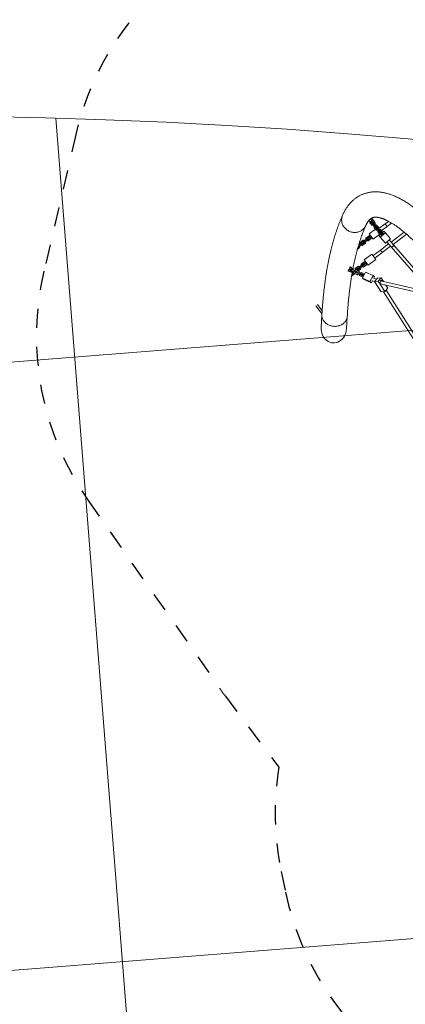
# Model space of a CAD drawing. Extents: x 5459245 to 5462690, y 5971016 to 5972523.
# Tile 172 of 198: x 5462451.56 to 5462453.58, y 5972217.77 to 5972222.92. Entities that reach past the tile are written whole.
import ezdxf

# ---------------------------------------------------------------- set-up
doc = ezdxf.new("R2010")
doc.units = 0
doc.linetypes.add('8', pattern=[0.5, 0.25, -0.25])
doc.layers.add('A_MAŁA ARCHITEKTURA', color=195, linetype='CONTINUOUS', lineweight=9)
doc.layers.add('ADT CCTV', color=102, linetype='CONTINUOUS')

# ---------------------------------------------------------------- blocks, each defined once
blk = doc.blocks.new('A$C8d9de67b')
at = {"layer": 'A_MAŁA ARCHITEKTURA', "linetype": 'Continuous'}
for p, q in [((-2498, -189.1), (-2498, -275.1)), ((-2482, -274), (-2482, -185.5)), ((-2592.1, -220.2), (-2592.1, -242.5)), ((-2592.1, -242.5), (-2592.1, -283.6)), ((-2576.1, -242.5), (-2592.1, -242.5)), ((-2576.1, -242.5), (-2576.1, -213.2)), ((-2576.1, -279), (-2576.1, -242.5)), ((-2155.5, -251.5), (-2479.2, -273.8)), ((-2659.5, -292.3), (-2658.2, -280.6)), ((-2659.5, -292.6), (-2659.1, -299.4)), ((-2659.1, -299.4), (-2657.8, -287.7)), ((-2646.5, -299.1), (-2659.1, -299.4)), ((-2658.2, -280.6), (-2643.3, -280.3)), ((-2658.2, -280.6), (-2657.8, -287.7)), ((-2657.8, -287.7), (-2642.8, -287.3)), ((-2646.2, -303.6), (-2647, -292.1)), ((-2646.2, -303.6), (-2643.4, -303.4)), ((-2643.4, -303.4), (-2644.2, -291.1)), ((-2629.2, -302.4), (-2643.4, -303.4)), ((-2643.3, -280.3), (-2642.8, -287.3)), ((-2639.6, -298.2), (-2640.1, -291.6)), ((-2629.5, -297.5), (-2639.6, -298.2)), ((-2633.7, -282.2), (-2630.6, -282)), ((-2629, -295.2), (-2632.5, -295.4)), ((-2631, -292.4), (-2631.4, -285.3)), ((-2631.3, -287.1), (-2630.3, -287)), ((-2629.5, -289.2), (-2631.2, -289.3)), ((-2622.9, -288.7), (-2629.5, -289.2)), ((-2629, -295.2), (-2629.5, -289.2)), ((-2622.4, -294.7), (-2629, -295.2)), ((-2606, -287.6), (-2622.9, -288.7)), ((-2622.4, -294.7), (-2622.9, -288.7)), ((-2605.6, -293.6), (-2622.4, -294.7)), ((-2615.5, -281.7), (-2619.1, -286.7)), ((-2615.7, -286.5), (-2619.1, -286.7)), ((-2619.1, -286.7), (-2619, -288.5)), ((-2618.6, -294.4), (-2618.5, -296.2)), ((-2615.1, -296), (-2618.5, -296.2)), ((-2618.5, -296.2), (-2614.2, -300.7)), ((-2612.1, -281.5), (-2615.7, -286.5)), ((-2615.7, -286.5), (-2615.6, -288.2)), ((-2612.1, -281.5), (-2615.5, -281.7)), ((-2615.2, -294.2), (-2615.1, -296)), ((-2615.1, -296), (-2610.8, -300.4)), ((-2610.8, -300.4), (-2614.2, -300.7)), ((-2595.3, -280.3), (-2612.1, -281.5)), ((-2610.8, -300.4), (-2594, -299.3)), ((-2609.7, -287.3), (-2610.1, -287.8)), ((-2596.9, -286.4), (-2609.7, -287.3)), ((-2609.6, -293.8), (-2609.2, -294.3)), ((-2609.2, -294.3), (-2596.4, -293.4)), ((-2604.7, -287.5), (-2606, -287.6)), ((-2605.6, -293.6), (-2606, -287.6)), ((-2604.3, -293.5), (-2605.6, -293.6)), ((-2604.3, -293.5), (-2604.7, -287.5)), ((-2598.2, -287), (-2603.5, -287.4)), ((-2603.1, -293.4), (-2603.5, -287.4)), ((-2597.7, -293), (-2603.1, -293.4)), ((-2601.6, -293.8), (-2601.6, -293.3)), ((-2601.6, -340.5), (-2601.6, -299.8)), ((-2599.8, -287.1), (-2600.3, -286.7)), ((-2599.8, -293.7), (-2599.4, -293.1)), ((-2591.6, -286.6), (-2598.2, -287)), ((-2597.7, -293), (-2598.2, -287)), ((-2591.1, -292.6), (-2597.7, -293)), ((-2596.4, -286.9), (-2596.9, -286.4)), ((-2596.4, -293.4), (-2596, -292.9)), ((-2591, -284.8), (-2595.3, -280.3)), ((-2594, -299.3), (-2590.4, -294.3)), ((-2574.7, -285.4), (-2591.6, -286.6)), ((-2591.1, -292.6), (-2591.6, -286.6)), ((-2574.3, -291.4), (-2591.1, -292.6)), ((-2590.9, -286.5), (-2591, -284.8)), ((-2590.4, -294.3), (-2590.5, -292.5)), ((-2584.2, -279.6), (-2587.8, -284.6)), ((-2584.4, -284.3), (-2587.8, -284.6)), ((-2587.8, -284.6), (-2587.7, -286.3)), ((-2587.3, -292.3), (-2587.1, -294)), ((-2583.8, -293.8), (-2587.1, -294)), ((-2587.1, -294), (-2582.9, -298.5)), ((-2580.8, -279.3), (-2584.4, -284.3)), ((-2584.4, -284.3), (-2584.3, -286.1)), ((-2580.8, -279.3), (-2584.2, -279.6)), ((-2583.9, -292.1), (-2583.8, -293.8)), ((-2583.8, -293.8), (-2579.5, -298.3)), ((-2579.5, -298.3), (-2582.9, -298.5)), ((-2564, -278.2), (-2580.8, -279.3)), ((-2579.5, -298.3), (-2562.6, -297.1)), ((-2578.4, -285.2), (-2578.7, -285.7)), ((-2565.6, -284.3), (-2578.4, -285.2)), ((-2578.3, -291.7), (-2577.9, -292.1)), ((-2577.9, -292.1), (-2565.1, -291.3)), ((-2576.1, -285.5), (-2576.1, -285)), ((-2573.4, -285.3), (-2574.7, -285.4)), ((-2574.3, -291.4), (-2574.7, -285.4)), ((-2573, -291.3), (-2574.3, -291.4)), ((-2573, -291.3), (-2573.4, -285.3)), ((-2573.1, -290.5), (-2567.8, -290.5)), ((-2567.9, -285.7), (-2569, -284.5)), ((-2568.5, -291.5), (-2567.5, -290.2)), ((-2564.5, -285.5), (-2567.9, -285.7)), ((-2567.5, -290.2), (-2567.9, -285.7)), ((-2564.2, -290), (-2567.5, -290.2)), ((-2566.6, -297.4), (-2566.6, -340.5)), ((-2566.3, -270.3), (-2555, -269.5)), ((-2565.7, -278.3), (-2566.3, -270.3)), ((-2564.5, -285.5), (-2565.6, -284.3)), ((-2565.1, -291.3), (-2564.2, -290)), ((-2564.2, -290), (-2564.5, -285.5)), ((-2563.8, -305.2), (-2564.4, -297.2)), ((-2559.7, -282.6), (-2564, -278.2)), ((-2563.8, -305.2), (-2552.6, -304.4)), ((-2562.6, -297.1), (-2559.1, -292.1)), ((-2559.1, -292.1), (-2559.7, -282.6)), ((-2555, -269.5), (-2513.8, -266.7)), ((-2552.6, -304.4), (-2555, -269.5)), ((-2511.4, -301.6), (-2552.6, -304.4)), ((-2513.8, -266.7), (-2511.4, -301.6)), ((-2479.2, -273.8), (-2513.2, -276.2)), ((-2512.1, -292.1), (-2478.1, -289.8)), ((-2498, -291.1), (-2498, -345)), ((-2482, -345), (-2482, -290)), ((-2478.1, -289.8), (-2160.8, -267.9)), ((-2166.8, -270.8), (-2369.2, -441.8)), ((-2338.8, -437.1), (-2150.8, -278.2)), ((-2566.6, -340.5), (-2601.6, -340.5)), ((-2588.9, -342.5), (-2593.6, -347.3)), ((-2593.6, -347.3), (-2593.6, -367.7)), ((-2579.4, -342.5), (-2588.9, -342.5)), ((-2586.4, -348.5), (-2587.6, -349.7)), ((-2587.6, -349.7), (-2587.6, -365.3)), ((-2581.1, -360.5), (-2587.1, -360.5)), ((-2587.1, -360.5), (-2587.1, -365.3)), ((-2581.9, -348.5), (-2586.4, -348.5)), ((-2580.6, -349.7), (-2581.9, -348.5)), ((-2581.1, -360.5), (-2581.1, -365.3)), ((-2580.6, -365.3), (-2580.6, -349.7)), ((-2574.6, -347.3), (-2579.4, -342.5)), ((-2574.6, -367.7), (-2574.6, -347.3)), ((-2498, -345), (-2498, -393)), ((-2482, -345), (-2498, -345)), ((-2482, -393), (-2482, -345)), ((-2593.6, -367.7), (-2588.9, -372.5)), ((-2588.9, -380.5), (-2593.6, -385.3)), ((-2593.6, -385.3), (-2593.6, -405.7)), ((-2593.6, -405.7), (-2588.9, -410.5)), ((-2588.9, -372.5), (-2587.1, -372.5)), ((-2587.1, -380.5), (-2588.9, -380.5)), ((-2588.9, -410.5), (-2587.1, -410.5)), ((-2587.6, -365.3), (-2587.1, -365.8)), ((-2587.1, -387.2), (-2587.6, -387.7)), ((-2587.6, -387.7), (-2587.6, -403.3)), ((-2587.6, -403.3), (-2587.1, -403.8)), ((-2581.1, -365.3), (-2587.1, -365.3)), ((-2587.1, -365.3), (-2587.1, -385.7)), ((-2581.1, -385.7), (-2587.1, -385.7)), ((-2587.1, -385.7), (-2587.1, -390.5)), ((-2581.1, -390.5), (-2587.1, -390.5)), ((-2581.1, -398.5), (-2587.1, -398.5)), ((-2587.1, -398.5), (-2587.1, -403.3)), ((-2581.1, -403.3), (-2587.1, -403.3)), ((-2587.1, -403.3), (-2587.1, -420.4)), ((-2581.1, -365.8), (-2580.6, -365.3)), ((-2581.1, -365.3), (-2581.1, -385.7)), ((-2581.1, -372.5), (-2579.4, -372.5)), ((-2579.4, -380.5), (-2581.1, -380.5)), ((-2581.1, -385.7), (-2581.1, -390.5)), ((-2580.6, -387.7), (-2581.1, -387.2)), ((-2581.1, -398.5), (-2581.1, -403.3)), ((-2581.1, -403.8), (-2580.6, -403.3)), ((-2581.1, -403.3), (-2581.1, -423.7)), ((-2581.1, -410.5), (-2579.4, -410.5)), ((-2580.6, -403.3), (-2580.6, -387.7)), ((-2579.4, -372.5), (-2574.6, -367.7)), ((-2574.6, -385.3), (-2579.4, -380.5)), ((-2579.4, -410.5), (-2574.6, -405.7)), ((-2574.6, -405.7), (-2574.6, -385.3)), ((-2507.5, -393), (-2472.5, -393)), ((-2507.5, -443), (-2507.5, -393)), ((-2472.5, -393), (-2472.5, -443)), ((-2581.1, -423.7), (-2584.7, -423.7)), ((-2581.1, -423.7), (-2581.1, -428.5)), ((-2578.9, -427.8), (-2578.9, -431.5)), ((-2573.9, -427.8), (-2573.9, -438)), ((-2472.5, -443), (-2507.5, -443)), ((-2494.7, -445), (-2499.5, -449.8)), ((-2499.5, -449.8), (-2499.5, -470.2)), ((-2485.2, -445), (-2494.7, -445)), ((-2492.2, -451), (-2493.5, -452.2)), ((-2493.5, -452.2), (-2493.5, -467.8)), ((-2487, -463), (-2493, -463)), ((-2493, -463), (-2493, -467.8)), ((-2487.7, -451), (-2492.2, -451)), ((-2486.5, -452.2), (-2487.7, -451)), ((-2487, -463), (-2487, -467.8)), ((-2486.5, -467.8), (-2486.5, -452.2)), ((-2480.5, -449.8), (-2485.2, -445)), ((-2480.5, -470.2), (-2480.5, -449.8)), ((-2451.5, -477), (-2414.4, -455.8)), ((-2404, -453.2), (-2414.4, -455.8)), ((-2414.4, -455.8), (-2399.6, -487.2)), ((-2387.7, -452.9), (-2405.8, -463.3)), ((-2404, -453.2), (-2400.7, -460.3)), ((-2379.3, -429.2), (-2389.2, -445.6)), ((-2389.2, -445.6), (-2384.5, -468.2)), ((-2374.6, -451.9), (-2384.5, -468.2)), ((-2379.3, -429.2), (-2374.6, -451.9)), ((-2356.6, -431.1), (-2379.3, -429.2)), ((-2374.6, -451.9), (-2310.2, -457.2)), ((-2314.9, -434.6), (-2334, -433)), ((-2310.2, -457.2), (-2320.1, -473.6)), ((-2310.2, -457.2), (-2314.9, -434.6)), ((-2313.3, -462.5), (-1785.6, -506.4)), ((-1784.2, -490.5), (-2312.4, -446.5)), ((-2499.5, -470.2), (-2494.7, -475)), ((-2494.7, -483), (-2499.5, -487.8)), ((-2499.5, -487.8), (-2499.5, -508.2)), ((-2499.5, -508.2), (-2494.7, -513)), ((-2494.7, -475), (-2493, -475)), ((-2493, -483), (-2494.7, -483)), ((-2494.7, -513), (-2493.2, -513)), ((-2492.7, -510.9), (-2494.2, -517.2)), ((-2493.5, -467.8), (-2493, -468.3)), ((-2493, -489.7), (-2493.5, -490.2)), ((-2493.5, -490.2), (-2493.5, -505.8)), ((-2493.5, -505.8), (-2493, -506.3)), ((-2487, -467.8), (-2493, -467.8)), ((-2493, -467.8), (-2493, -488.2)), ((-2487, -488.2), (-2493, -488.2)), ((-2493, -488.2), (-2493, -493)), ((-2487, -493), (-2493, -493)), ((-2487, -501), (-2493, -501)), ((-2493, -501), (-2493, -505.8)), ((-2487, -505.8), (-2493, -505.8)), ((-2493, -505.8), (-2493, -512.1)), ((-2477.5, -502.2), (-2492.7, -510.9)), ((-2485.5, -513.9), (-2491.5, -516.5)), ((-2479.2, -510), (-2487.5, -514.8)), ((-2487, -468.3), (-2486.5, -467.8)), ((-2487, -467.8), (-2487, -488.2)), ((-2487, -475), (-2485.2, -475)), ((-2485.2, -483), (-2487, -483)), ((-2487, -488.2), (-2487, -493)), ((-2486.5, -490.2), (-2487, -489.7)), ((-2487, -501), (-2487, -505.8)), ((-2487, -506.3), (-2486.5, -505.8)), ((-2487, -505.8), (-2487, -507.6)), ((-2486.5, -505.8), (-2486.5, -490.2)), ((-2480.5, -512.7), (-2485.5, -513.9)), ((-2483, -519.3), (-2485.5, -513.9)), ((-2485.4, -521.5), (-2473.9, -514.9)), ((-2485.2, -475), (-2480.5, -470.2)), ((-2480.5, -487.8), (-2485.2, -483)), ((-2479.3, -511.1), (-2483.2, -513.3)), ((-2480.5, -503.9), (-2480.5, -487.8)), ((-2478.3, -517.5), (-2480.5, -512.7)), ((-2478.5, -509.1), (-2479.6, -510.5)), ((-2477, -515.9), (-2479.6, -510.5)), ((-2463.4, -500.4), (-2478.5, -509.1)), ((-2476, -514.5), (-2478.5, -509.1)), ((-2477.5, -502.2), (-2474.4, -501.5)), ((-2472, -504.5), (-2477.5, -502.2)), ((-2476, -514.5), (-2477, -515.9)), ((-2477, -515.9), (-2474.4, -515.2)), ((-2460.8, -505.8), (-2476, -514.5)), ((-2469, -503.7), (-2474.4, -501.5)), ((-2473.9, -514.9), (-2473.7, -514.3)), ((-2472, -504.5), (-2469.4, -503.8)), ((-2471.7, -505.2), (-2472, -504.5)), ((-2471, -512.7), (-2471.1, -512.8)), ((-2459.5, -506.1), (-2471, -512.7)), ((-2469.5, -519.3), (-2468, -513)), ((-2468, -513), (-2468.8, -511.4)), ((-2468, -513), (-2464.9, -512.2)), ((-2466.4, -518.5), (-2464.9, -512.2)), ((-2464.6, -494.8), (-2466.1, -501.1)), ((-2466.1, -501.1), (-2465.8, -501.8)), ((-2464.9, -512.2), (-2466, -509.8)), ((-2465.6, -510.7), (-2462.4, -508.9)), ((-2465.2, -511.5), (-2461.9, -509.7)), ((-2449.4, -486.1), (-2464.6, -494.8)), ((-2457.4, -497.8), (-2463.4, -500.4)), ((-2460.8, -505.8), (-2463.4, -500.4)), ((-2462.8, -508), (-2462.1, -509.6)), ((-2462.1, -509.6), (-2456.5, -511.8)), ((-2454.8, -503.2), (-2460.8, -505.8)), ((-2458.9, -505.8), (-2459.5, -506.1)), ((-2448.7, -492.6), (-2459.4, -498.7)), ((-2457.8, -505.2), (-2457.2, -505.4)), ((-2452.4, -496.6), (-2457.4, -497.8)), ((-2454.8, -503.2), (-2457.4, -497.8)), ((-2457.2, -505.4), (-2445.7, -498.8)), ((-2456.5, -511.8), (-2441.4, -503.2)), ((-2456.5, -511.8), (-2453.4, -511.1)), ((-2447.7, -493), (-2455.1, -497.2)), ((-2452.2, -502.5), (-2454.8, -503.2)), ((-2453.4, -511.1), (-2439.2, -502.9)), ((-2450.2, -501.4), (-2452.4, -496.6)), ((-2436.6, -508.4), (-2451.5, -477)), ((-2449.4, -486.1), (-2447.4, -485.6)), ((-2446.6, -487.3), (-2449.4, -486.1)), ((-2447.3, -493.1), (-2448.7, -492.6)), ((-2445.3, -497.2), (-2447.3, -493.1)), ((-2445.7, -498.8), (-2445.3, -497.2)), ((-2441.4, -503.2), (-2440.6, -500)), ((-2441.4, -503.2), (-2439.3, -502.7)), ((-2399.6, -487.2), (-2436.6, -508.4)), ((-2426.2, -505.8), (-2436.6, -508.4)), ((-2389.2, -484.6), (-2426.2, -505.8)), ((-2389.2, -484.6), (-2399.6, -487.2)), ((-2397.8, -477.2), (-2382.5, -468.4)), ((-2393.8, -474.8), (-2389.2, -484.6)), ((-2384.5, -468.2), (-2320.1, -473.6)), ((-2506.5, -522.1), (-2521.5, -522.1)), ((-2521.5, -530.1), (-2521.5, -522.1)), ((-2506.5, -530.1), (-2521.5, -530.1)), ((-2513.1, -545.2), (-2517.4, -536.2)), ((-2511.6, -538.6), (-2515.5, -530.1)), ((-2513.7, -522.1), (-2509.1, -519.5)), ((-2500.4, -537.9), (-2513.1, -545.2)), ((-2510.5, -544.6), (-2513.1, -545.2)), ((-2509.3, -537.3), (-2512.6, -530.1)), ((-2502.5, -533.4), (-2511.6, -538.6)), ((-2497.8, -537.3), (-2510.5, -544.6)), ((-2504.5, -518.1), (-2507.1, -518.7)), ((-2506.5, -530.1), (-2506.5, -522.1)), ((-2501.3, -522.1), (-2506.5, -522.1)), ((-2504.4, -530.1), (-2506.5, -530.1)), ((-2505.2, -532), (-2506, -530.1)), ((-2491.5, -516.5), (-2505.8, -524.7)), ((-2504.1, -530.6), (-2505.2, -532)), ((-2505.2, -532), (-2500.5, -530.9)), ((-2504.1, -530.6), (-2505, -528.8)), ((-2489, -521.9), (-2504.1, -530.6)), ((-2497.4, -530.1), (-2503, -530.1)), ((-2497.8, -537.3), (-2500.4, -537.9)), ((-2487.7, -522.2), (-2498.3, -528.3)), ((-2494.2, -517.2), (-2493.9, -517.9)), ((-2493.5, -526.8), (-2490.5, -525)), ((-2493.4, -527.7), (-2490, -525.8)), ((-2490, -532.5), (-2493.4, -532.5)), ((-2493, -527.5), (-2493, -531)), ((-2487, -531), (-2493, -531)), ((-2489, -521.9), (-2491.5, -516.5)), ((-2491, -524.1), (-2490.2, -525.7)), ((-2488.9, -526.2), (-2490.9, -526.2)), ((-2490.2, -525.7), (-2484.7, -528)), ((-2490, -532.5), (-2490, -536.2)), ((-2483, -519.3), (-2489, -521.9)), ((-2487, -521.9), (-2487.7, -522.2)), ((-2487, -527), (-2487, -531)), ((-2485.9, -521.3), (-2485.4, -521.5)), ((-2484.7, -528), (-2469.5, -519.3)), ((-2484.7, -528), (-2481.5, -527.2)), ((-2484.7, -530.2), (-2484.7, -541.7)), ((-2480.3, -518.6), (-2483, -519.3)), ((-2481.5, -527.2), (-2466.4, -518.5)), ((-2479.7, -530.2), (-2479.7, -547)), ((-2469.5, -519.3), (-2466.4, -518.5)), ((-2274.5, -734.2), (-2325.3, -691.3)), ((-2426.2, -780), (-2467.6, -780)), ((-2418.6, -790), (-2467.6, -790)), ((-2418.6, -790), (-2418.6, -786.5)), ((-2411.2, -792.8), (-2360.5, -835.7))]:
    blk.add_line(p, q, dxfattribs=at)
at = {"layer": 'A_MAŁA ARCHITEKTURA', "linetype": '8', "lineweight": 25, "ltscale": 2}
for p, q in [((-3943.2, -1249.9), (-3468, -1818)), ((-2368.7, -2354.6), (-1168.4, -2395.6)), ((-1117.2, -2396.5), (-652.2, -2396.5)), ((-208.3, -2714.7), (-108.3, -2761.7))]:
    blk.add_line(p, q, dxfattribs=at)
at = {"layer": 'A_MAŁA ARCHITEKTURA', "linetype": 'Continuous', "flags": 128}
for points in [[(-2646.8, -294.7), (-2647.4, -294.4), (-2647.8, -293.9), (-2647.9, -293.3), (-2647.7, -292.7), (-2647.1, -292.1), (-2646.2, -291.6), (-2645.1, -291.3), (-2643.9, -291.1), (-2642.6, -291.1), (-2641.4, -291.2), (-2640.3, -291.5), (-2639.6, -291.9), (-2639.1, -292.5), (-2639, -293), (-2639, -293)], [(-2643.3, -280.3), (-2641.1, -280.3), (-2639, -280.5), (-2637.1, -280.9), (-2635.4, -281.4), (-2633.9, -282.1), (-2632.8, -282.9), (-2632, -283.8), (-2631.5, -284.8), (-2631.4, -285.3)], [(-2642.8, -287.3), (-2640.6, -287.4), (-2638.6, -287.6), (-2636.7, -287.9), (-2634.9, -288.5), (-2633.5, -289.2), (-2632.3, -290), (-2631.5, -290.9), (-2631.1, -291.8), (-2631, -292.8), (-2631.3, -293.8), (-2632, -294.8), (-2633, -295.8), (-2634.3, -296.7), (-2635.9, -297.4), (-2637.7, -298)], [(-2630.6, -282), (-2628.9, -282.1), (-2627.3, -282.6), (-2625.8, -283.4), (-2624.4, -284.6), (-2623.3, -286.1), (-2622.4, -287.8), (-2622, -288.7)], [(-2560.9, -294.7), (-2560.3, -295), (-2559.4, -295.3), (-2558.4, -295.3), (-2557.5, -294.8), (-2556.6, -294), (-2555.9, -292.9), (-2555.4, -291.6), (-2555, -290), (-2554.9, -288.4), (-2555, -286.6), (-2555.2, -284.9), (-2555.7, -283.4), (-2556.3, -282), (-2557.1, -280.8), (-2558, -280), (-2559, -279.5), (-2560, -279.4), (-2560, -279.4)], [(-2479.2, -273.8), (-2478.8, -273.8), (-2477.8, -274.1), (-2476.9, -274.7), (-2476, -275.7), (-2475.3, -277), (-2474.7, -278.5), (-2474.4, -280.1), (-2474.2, -281.8)], [(-2478.1, -289.8), (-2477.7, -289.7), (-2476.7, -289.3), (-2475.9, -288.5), (-2475.2, -287.4), (-2474.7, -286), (-2474.3, -284.5), (-2474.2, -282.8), (-2474.2, -281.1), (-2474.5, -279.4), (-2475, -277.8), (-2475.6, -276.4), (-2476.4, -275.3), (-2477.3, -274.4), (-2478.3, -273.9), (-2479.2, -273.8)], [(-2474.2, -281.8), (-2474.2, -283.5), (-2474.4, -285.2), (-2474.9, -286.6), (-2475.5, -287.9), (-2476.2, -288.9), (-2477.1, -289.5), (-2478.1, -289.8), (-2478.1, -289.8)], [(-2646.5, -328.9), (-2646.3, -329.2), (-2644.3, -333.2), (-2642.6, -337.5), (-2641.2, -341.8), (-2640.1, -346.3), (-2639.5, -350.8), (-2639.1, -355.4), (-2639.1, -360.1), (-2639.5, -364.7), (-2640.1, -369.3), (-2641.2, -373.9), (-2642.6, -378.4), (-2644.3, -382.8), (-2646.3, -387.1), (-2648.7, -391.2), (-2651.3, -395.2), (-2654.2, -399), (-2657.4, -402.6), (-2660.9, -406), (-2664.6, -409.2), (-2668.4, -412.1), (-2672.5, -414.7), (-2676.8, -417), (-2681.2, -419.1), (-2685.7, -420.8), (-2690.4, -422.2), (-2695.1, -423.3), (-2699.8, -424), (-2704.6, -424.5)], [(-2704.6, -424.5), (-2709.4, -424.5), (-2714.2, -424.3), (-2718.9, -423.7), (-2723.5, -422.8), (-2728, -421.5), (-2732.5, -419.9), (-2736.7, -418), (-2740.8, -415.8), (-2744.7, -413.3), (-2748.4, -410.6), (-2751.8, -407.5), (-2755, -404.3), (-2757.9, -400.7), (-2760.6, -397), (-2762.8, -393.4)], [(-2588.6, -418.5), (-2588.1, -418.3), (-2587.1, -417.9)], [(-2361.2, -435), (-2362.3, -434.8), (-2364, -434.8), (-2365.5, -435), (-2366.8, -435.5), (-2367.9, -436.3), (-2368.7, -437.3), (-2369.3, -438.4), (-2369.5, -439.8), (-2369.3, -441.2)], [(-2493.8, -525.7), (-2493.4, -527.6), (-2493.4, -529.6), (-2493.7, -531.5), (-2494.3, -533.3), (-2495.2, -534.9), (-2496.4, -536.2), (-2497.8, -537.3)], [(-2485.4, -527.6), (-2484.9, -528.9), (-2484.7, -530.2)], [(-2480.4, -526.6), (-2479.9, -528.3), (-2479.7, -530.2)], [(-2411.2, -792.8), (-2410.9, -793.1), (-2407.5, -795.6), (-2404, -797.9), (-2400.3, -799.8), (-2396.4, -801.4), (-2392.4, -802.8), (-2388.2, -803.8), (-2383.9, -804.4), (-2379.5, -804.8), (-2375.1, -804.8), (-2370.7, -804.4), (-2366.2, -803.8), (-2361.7, -802.8), (-2357.3, -801.4), (-2352.9, -799.8), (-2348.7, -797.9), (-2344.5, -795.6), (-2340.4, -793.1), (-2336.5, -790.3), (-2332.8, -787.2), (-2329.2, -783.9), (-2325.9, -780.4), (-2322.8, -776.7), (-2319.9, -772.8), (-2317.3, -768.7), (-2315, -764.5), (-2312.9, -760.1), (-2311.1, -755.7), (-2309.7, -751.2), (-2308.5, -746.6), (-2307.7, -742), (-2307.2, -737.5), (-2307, -732.9), (-2307.2, -728.4), (-2307.6, -724), (-2308.4, -719.6), (-2309.6, -715.4), (-2311, -711.3), (-2312.7, -707.4), (-2314.8, -703.7), (-2317.1, -700.2), (-2319.7, -696.9), (-2322.5, -693.8), (-2325.3, -691.3)]]:
    blk.add_lwpolyline(points, dxfattribs=at)
at = {"layer": 'A_MAŁA ARCHITEKTURA', "linetype": '8', "lineweight": 25, "ltscale": 2}
for centre, start, end in [((-2792.8, -287.4), 180, 219.9173), ((-2317.5, -855.5), 219.9173, 268.0445), ((-1117.2, -896.5), 268.0445, 270), ((429.1, -1356.9), 223.8704, 244.8513), ((529.1, -1403.9), 244.8513, 287.0425)]:
    blk.add_arc(centre, 1500, start, end, dxfattribs=at)
at = {"layer": 'A_MAŁA ARCHITEKTURA', "linetype": 'Continuous'}
for centre, radius, start, end in [((-2640.9, -292.5), 2.02, 300.3434, 344.8461), ((-2632.8, -293.5), 4.21, 276.2522, 336.2528), ((-2633.2, -291.7), 4.61, 32.9418, 65.0886), ((-2630.1, -291.2), 4.21, 31.6331, 91.6337), ((-2630, -293.3), 4.21, 276.2522, 336.2528), ((-2630.4, -293.7), 8.79, 277.6401, 353.9515), ((-2559.6, -282.5), 3.16, 96.4657, 135.9839), ((-2584.1, -427.8), 10.3, 0, 72.9814), ((-2584.1, -427.8), 5.25, 0, 55.1501), ((-2359, -438.2), 10.8, 196.2584, 263.8228), ((-2505.3, -526.6), 8.03, 43.466, 117.9919), ((-2502.8, -526.1), 8.21, 49.2206, 102.1232), ((-2505, -529.4), 4.71, 301.9152, 350.9383), ((-2505.8, -529.6), 9.9, 303.2077, 14.7661)]:
    blk.add_arc(centre, radius, start, end, dxfattribs=at)
for centre, major_axis, ratio, start_param, end_param in [((-2366.5, -450), (42.2, 29.6), 0.126549, 4.904207, 5.335912), ((-2317.5, -785), (-59.1, 50), 0.85893, 1.570796, 4.712389)]:
    blk.add_ellipse(centre, major_axis=major_axis, ratio=ratio, start_param=start_param, end_param=end_param, dxfattribs=at)
for points, knots in [([(-2204, -25.8), (-2206.9, -25.8), (-2215.4, -25.9), (-2229.5, -26.2), (-2246, -26.7), (-2262.3, -27.3), (-2278.4, -28), (-2294.3, -28.8), (-2310, -29.7), (-2325.5, -30.7), (-2340.9, -31.9), (-2356, -33.2), (-2370.9, -34.5), (-2385.6, -36), (-2400.1, -37.7), (-2414.4, -39.4), (-2428.5, -41.3), (-2442.4, -43.3), (-2456.1, -45.4), (-2469.5, -47.6), (-2482.7, -50), (-2495.7, -52.5), (-2508.5, -55.1), (-2521.1, -57.9), (-2533.4, -60.8), (-2545.5, -63.8), (-2557.4, -66.9), (-2569.1, -70.2), (-2580.5, -73.7), (-2591.7, -77.3), (-2602.6, -81), (-2613.3, -84.9), (-2623.8, -89), (-2634, -93.2), (-2643.9, -97.5), (-2653.6, -102.1), (-2663, -106.7), (-2672.1, -111.6), (-2680.9, -116.6), (-2689.4, -121.7), (-2697.6, -127), (-2705.4, -132.5), (-2713, -138), (-2720.1, -143.8), (-2726.9, -149.6), (-2733.4, -155.5), (-2739.5, -161.6), (-2745.3, -167.8), (-2750.7, -174), (-2755.8, -180.4), (-2760.5, -186.8), (-2764.9, -193.3), (-2768.9, -199.9), (-2772.7, -206.6), (-2776.1, -213.4), (-2779.2, -220.2), (-2781.9, -227.1), (-2784.4, -234.1), (-2786.5, -241.2), (-2788.3, -248.3), (-2789.8, -255.4), (-2791, -262.6), (-2791.9, -269.9), (-2792.5, -277.2), (-2792.8, -284.6), (-2792.8, -292), (-2792.4, -299.5), (-2791.7, -307), (-2790.8, -314.6), (-2789.5, -322.2), (-2787.9, -329.9), (-2785.9, -337.6), (-2783.7, -345.4), (-2781.1, -353.3), (-2778.1, -361.2), (-2774.8, -369.1), (-2771.2, -377.2), (-2767.2, -385.3), (-2764.2, -390.7), (-2762.8, -393.4)], [0, 0, 0, 0, 0.007172, 0.020924, 0.034684, 0.048455, 0.062239, 0.076036, 0.089846, 0.10367, 0.117509, 0.131365, 0.145237, 0.159126, 0.173035, 0.186963, 0.200911, 0.214882, 0.228875, 0.242892, 0.256934, 0.271001, 0.285096, 0.299218, 0.313369, 0.327548, 0.341756, 0.355992, 0.370256, 0.384545, 0.398857, 0.413189, 0.427535, 0.441887, 0.456234, 0.470562, 0.484858, 0.499104, 0.51328, 0.527365, 0.541337, 0.555172, 0.56885, 0.582351, 0.595659, 0.608764, 0.621658, 0.63434, 0.646811, 0.659079, 0.671154, 0.683048, 0.694777, 0.706357, 0.717805, 0.72914, 0.740381, 0.751547, 0.762657, 0.773731, 0.784786, 0.795841, 0.806909, 0.818011, 0.829165, 0.840389, 0.851703, 0.863124, 0.87467, 0.886357, 0.898201, 0.910216, 0.922415, 0.934807, 0.947399, 0.960196, 0.973197, 0.986398, 1, 1, 1, 1]), ([(-2659.5, -292.1), (-2659.5, -291.8), (-2659.7, -290.3), (-2659.8, -288.1), (-2659.7, -285.3), (-2659.5, -282.5), (-2659.1, -279.7), (-2658.4, -276.8), (-2657.4, -274), (-2656.3, -271.4), (-2655.1, -268.9), (-2653.7, -266.4), (-2652.1, -263.9), (-2650.2, -261.3), (-2648, -258.6), (-2645.6, -255.8), (-2642.9, -253.1), (-2640, -250.3), (-2636.8, -247.5), (-2633.4, -244.7), (-2629.6, -241.8), (-2625.6, -238.9), (-2621.3, -236), (-2616.7, -233.1), (-2611.7, -230.2), (-2606.5, -227.3), (-2601, -224.4), (-2595.2, -221.6), (-2589, -218.7), (-2582.6, -215.9), (-2575.8, -213.1), (-2568.8, -210.3), (-2561.4, -207.5), (-2553.7, -204.8), (-2545.7, -202.2), (-2537.4, -199.6), (-2528.8, -197.1), (-2519.9, -194.6), (-2510.7, -192.2), (-2501.2, -189.8), (-2491.4, -187.5), (-2481.3, -185.3), (-2470.9, -183.2), (-2460.3, -181.1), (-2449.3, -179.1), (-2438.1, -177.2), (-2426.5, -175.4), (-2414.8, -173.7), (-2402.7, -172), (-2390.4, -170.5), (-2377.8, -169), (-2364.9, -167.6), (-2351.8, -166.3), (-2338.4, -165.1), (-2324.8, -164), (-2310.9, -163), (-2296.8, -162.1), (-2282.5, -161.3), (-2267.9, -160.6), (-2253.1, -160), (-2238, -159.5), (-2222.8, -159.1), (-2210.8, -158.9), (-2203.8, -158.8), (-2202.1, -158.8)], [0, 0, 0, 0, 0.007071, 0.025168, 0.044322, 0.064935, 0.087557, 0.112701, 0.135689, 0.156326, 0.175287, 0.193047, 0.209928, 0.227808, 0.244936, 0.261497, 0.277641, 0.293475, 0.30908, 0.324514, 0.339824, 0.355046, 0.370208, 0.385332, 0.400436, 0.415536, 0.430638, 0.445753, 0.460887, 0.476047, 0.491238, 0.506462, 0.521723, 0.537021, 0.552359, 0.567735, 0.583151, 0.598607, 0.614101, 0.629633, 0.645202, 0.660807, 0.676446, 0.69212, 0.707826, 0.723563, 0.73933, 0.755125, 0.770948, 0.786797, 0.802672, 0.81857, 0.834491, 0.850433, 0.866396, 0.882379, 0.89838, 0.914399, 0.930435, 0.946487, 0.962555, 0.978637, 0.994732, 1, 1, 1, 1]), ([(-2646.5, -328.8), (-2646.9, -328), (-2648.2, -325.7), (-2650, -322.1), (-2652, -318), (-2653.7, -314.1), (-2655.1, -310.3), (-2656.4, -306.7), (-2657.4, -303.3), (-2658.1, -300.8), (-2658.3, -299.6), (-2658.3, -299.4)], [0, 0, 0, 0, 0.070377, 0.19666, 0.32325, 0.450459, 0.578546, 0.707835, 0.838736, 0.971769, 1, 1, 1, 1]), ([(-2506.3, -518.5), (-2508.2, -516.4), (-2513.8, -510.3), (-2522.7, -500.2), (-2533, -488.4), (-2543, -476.6), (-2552.7, -464.9), (-2562.1, -453.2), (-2571.2, -441.7), (-2580, -430.1), (-2588.5, -418.7), (-2596.7, -407.3), (-2604.6, -396), (-2612.3, -384.8), (-2619.6, -373.6), (-2626.6, -362.5), (-2633.4, -351.5), (-2639.7, -340.8), (-2644, -333.2), (-2646.2, -329.3), (-2646.5, -328.8)], [0, 0, 0, 0, 0.032142, 0.092351, 0.152543, 0.212718, 0.272879, 0.333027, 0.393166, 0.453298, 0.513427, 0.573556, 0.633688, 0.693829, 0.753983, 0.814157, 0.874357, 0.934591, 0.991753, 1, 1, 1, 1]), ([(-2762.8, -393.4), (-2761.5, -395.7), (-2757.8, -402.3), (-2751.4, -413.3), (-2743.5, -426.4), (-2735.4, -439.5), (-2726.9, -452.6), (-2718.1, -465.8), (-2708.9, -479), (-2699.5, -492.2), (-2689.8, -505.4), (-2679.7, -518.7), (-2669.3, -532), (-2658.7, -545.3), (-2647.7, -558.7), (-2636.5, -572), (-2624.9, -585.4), (-2613, -598.8), (-2600.9, -612.2), (-2588.4, -625.7), (-2575.7, -639.1), (-2562.7, -652.6), (-2549.4, -666.1), (-2535.7, -679.6), (-2521.8, -693.1), (-2507.7, -706.7), (-2493.2, -720.2), (-2478.4, -733.8), (-2463.4, -747.4), (-2448.1, -761), (-2432.5, -774.6), (-2420.1, -785.2), (-2413, -791.3), (-2411.2, -792.8)], [0, 0, 0, 0, 0.017465, 0.050764, 0.084096, 0.117474, 0.150892, 0.184344, 0.217824, 0.251329, 0.284853, 0.318393, 0.351945, 0.385505, 0.419071, 0.452639, 0.486208, 0.519775, 0.553338, 0.586896, 0.620447, 0.65399, 0.687524, 0.721049, 0.754564, 0.788068, 0.821561, 0.855042, 0.888512, 0.92197, 0.955416, 0.98885, 1, 1, 1, 1]), ([(-2325.3, -691.3), (-2327.9, -689), (-2335.5, -682.6), (-2347.9, -671.9), (-2362.3, -659.3), (-2376.4, -646.8), (-2390.2, -634.3), (-2403.7, -621.8), (-2416.9, -609.4), (-2429.8, -597.1), (-2442.5, -584.8), (-2454.8, -572.5), (-2466.9, -560.3), (-2478.6, -548.2), (-2487.6, -538.7), (-2492.6, -533.3), (-2493.9, -531.9)], [0, 0, 0, 0, 0.041398, 0.11919, 0.196956, 0.274692, 0.352397, 0.430072, 0.507717, 0.585331, 0.662915, 0.740469, 0.817993, 0.895488, 0.972954, 1, 1, 1, 1]), ([(-2414.5, -790), (-2415.2, -790), (-2416.9, -790), (-2418, -790), (-2418.6, -790)], [0, 0, 0, 0, 0.449965, 1, 1, 1, 1])]:
    blk.add_open_spline(points, degree=3, knots=knots, dxfattribs=at)
blk = doc.blocks.new('A770198')
at = {"layer": 'ADT CCTV', "color": 140, "lineweight": 9}
for p, q in [((4.6091, 35.0203), (4.5909, 3.0929)), ((1.4302, 28.1946), (1.4198, 9.9223)), ((0.173, 22.2589), (26.1018, 22.2441))]:
    blk.add_line(p, q, dxfattribs=at)
blk.add_arc((30, 19.0421), 30, 140.60054, 219.40054, dxfattribs=at)
blk = doc.blocks.new('G$CFAE608CC')
at = {"layer": 'ADT CCTV', "rotation": 90}
blk.add_blockref('A770198', (38.0838, 0), dxfattribs=at)

msp = doc.modelspace()

# ---------------------------------------------------------------- block references
at = {"layer": 'A_MAŁA ARCHITEKTURA', "xscale": 0.001, "yscale": 0.001, "zscale": 0.001, "rotation": 306.9280860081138}
msp.add_blockref('A$C8d9de67b', (5462455.2223, 5972219.927), dxfattribs=at)
at = {"layer": 'ADT CCTV', "rotation": 184.5356804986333}
msp.add_blockref('G$CFAE608CC', (5462467.5094, 5972223.8305), dxfattribs=at)

doc.saveas('drawing.dxf')
